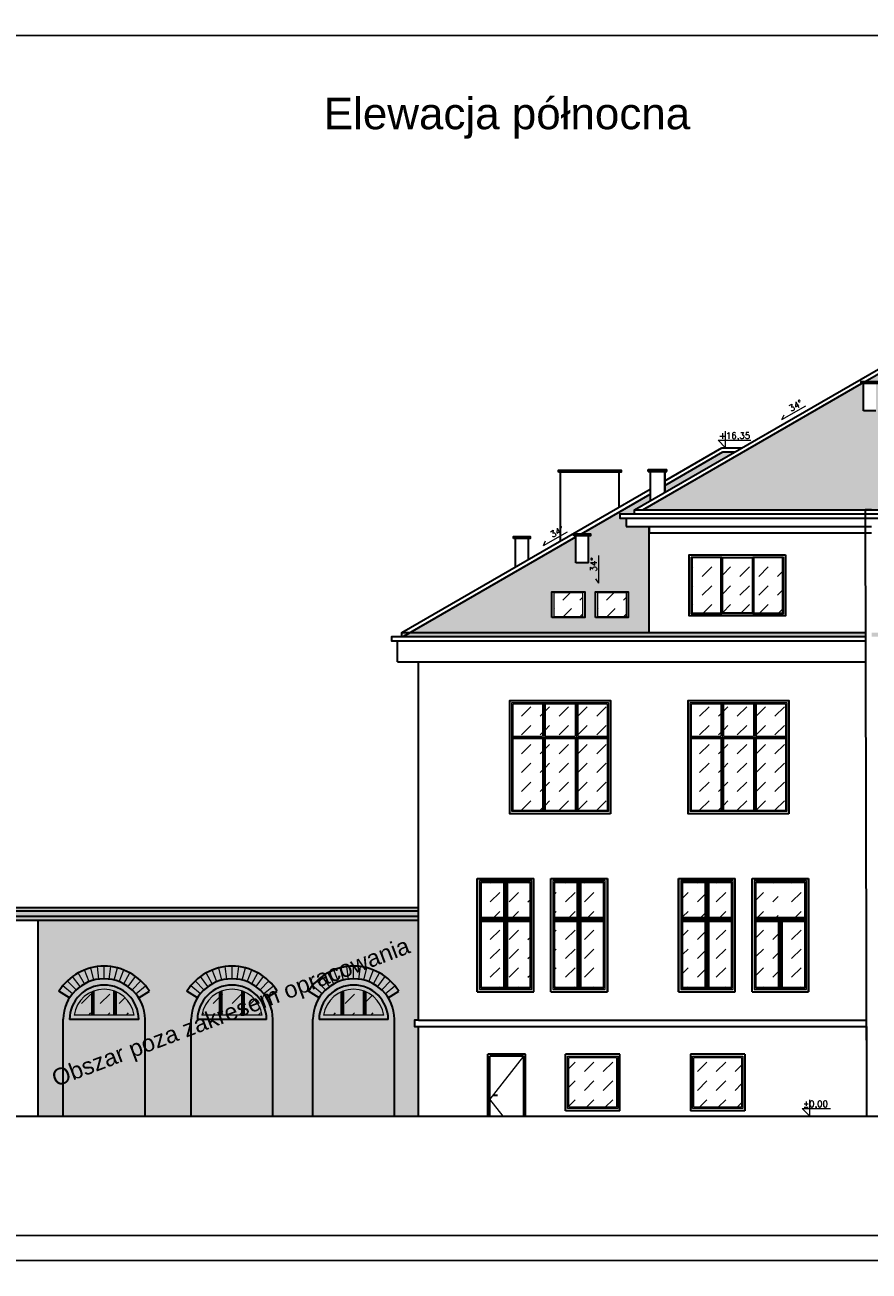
# Model space of a CAD drawing. Header units: millimetres. Extents: x 26456 to 42202, y 436 to 12316.
# Tile 28 of 36: x 37058 to 39071, y 6351 to 9321. Entities that reach past the tile are written whole.
import ezdxf

# ---------------------------------------------------------------- set-up
doc = ezdxf.new("R2010")
doc.units = ezdxf.units.MM
for name, color, linetype, lineweight in [('Blacharka', 122, 'Continuous', 15), ('G-ANNO-TTLB', 6, 'Continuous', 9), ('G-ANNO-TTLB-MEDM', 33, 'Continuous', 25), ('Stolarka okienna', 140, 'Continuous', 15), ('Wymiary', 7, 'Continuous', 9), ('Wypełnienie ścian', 22, 'Continuous', 9), ('Ściany', 22, 'Continuous', 30)]:
    doc.layers.add(name, color=color, linetype=linetype, lineweight=lineweight)
doc.styles.get("Standard").update_dxf_attribs({"font": 'arial.ttf'})
pattern_1 = [(45, (27795.717, -3096.114), (4e-15, 44.90128), [31.75, -31.75])]

msp = doc.modelspace()

# ---------------------------------------------------------------- hatches: boundary and pattern name
at = {"layer": 'Blacharka', "true_color": 0xc7c8ca}
h = msp.add_hatch(color=9, dxfattribs=at)
h.dxf.hatch_style = 1
h.paths.add_polyline_path([(39062.6, 7863.2), (39062.6, 7873.2), (37957, 7873.2), (37957, 7863.2)])
h.paths.add_polyline_path([(39747, 7873.2), (39747, 7863.2), (40837, 7863.2), (40837, 7873.2)])
h.paths.add_polyline_path([(39732, 7863.2), (39732, 7873.2), (39077, 7873.2), (39077, 7863.2)])
at = {"layer": 'Stolarka okienna'}
h = msp.add_hatch(dxfattribs=at)
h.set_pattern_fill('DASH', color=1, scale=10, angle=45)
h.set_pattern_definition([(45, (22598.74, 2035.274), (4e-15, 44.90128), [31.75, -31.75])])
h.paths.add_polyline_path([(38796, 8051.2), (38865, 8051.2), (38865, 7920.2), (38796, 7920.2)])
h.paths.add_polyline_path([(38722, 8051.2), (38792, 8051.2), (38792, 7920.2), (38722, 7920.2)])
h.paths.add_polyline_path([(38649, 8051.2), (38718, 8051.2), (38718, 7920.2), (38649, 7920.2)])
h = msp.add_hatch(dxfattribs=at)
h.set_pattern_fill('DASH', color=1, scale=10, angle=45)
h.set_pattern_definition([(45, (22616.315, 2465.56), (4e-15, 44.90128), [31.75, -31.75])])
h.paths.add_polyline_path([(38292.6, 7703.5), (38222.6, 7703.5), (38222.6, 7626.5), (38292.6, 7626.5)])
h.paths.add_polyline_path([(38370.6, 7703.5), (38298.6, 7703.5), (38298.6, 7626.5), (38370.6, 7626.5)])
h.paths.add_polyline_path([(38446.6, 7703.5), (38376.6, 7703.5), (38376.6, 7626.5), (38446.6, 7626.5)])
h.paths.add_polyline_path([(38292.6, 7620.5), (38222.6, 7620.5), (38222.6, 7449.5), (38292.6, 7449.5)])
h.paths.add_polyline_path([(38370.6, 7620.5), (38298.6, 7620.5), (38298.6, 7449.5), (38370.6, 7449.5)])
h.paths.add_polyline_path([(38446.6, 7620.5), (38376.6, 7620.5), (38376.6, 7449.5), (38446.6, 7449.5)])
h = msp.add_hatch(dxfattribs=at)
h.set_pattern_fill('DASH', color=1, scale=10, angle=45)
h.set_pattern_definition([(45, (23041.315, 2465.56), (4e-15, 44.90128), [31.75, -31.75])])
h.paths.add_polyline_path([(38717.6, 7703.5), (38647.6, 7703.5), (38647.6, 7626.5), (38717.6, 7626.5)])
h.paths.add_polyline_path([(38795.6, 7703.5), (38723.6, 7703.5), (38723.6, 7626.5), (38795.6, 7626.5)])
h.paths.add_polyline_path([(38871.6, 7703.5), (38801.6, 7703.5), (38801.6, 7626.5), (38871.6, 7626.5)])
h.paths.add_polyline_path([(38717.6, 7620.5), (38647.6, 7620.5), (38647.6, 7449.5), (38717.6, 7449.5)])
h.paths.add_polyline_path([(38795.6, 7620.5), (38723.6, 7620.5), (38723.6, 7449.5), (38795.6, 7449.5)])
h.paths.add_polyline_path([(38871.6, 7620.5), (38801.6, 7620.5), (38801.6, 7449.5), (38871.6, 7449.5)])
at = {"layer": 'Wymiary', "true_color": 0x000000}
h = msp.add_hatch(dxfattribs=at)
h.set_pattern_fill('AR-HBONE', color=18, scale=0.1)
h.paths.add_polyline_path([(39483.7, 8612.1), (39305.3, 8612.1), (39061.7, 8471.5), (39092.5, 8471.5), (39092.5, 8466.5), (39087.5, 8466.5), (39087.5, 8402.1), (39057.5, 8402.1), (39057.5, 8466.5), (39053, 8466.5), (38532, 8165.7), (39732, 8165.7), (39747, 8165.7), (40257, 8165.7)])
h.paths.add_polyline_path([(39114.5, 8316.1), (39114.5, 8466.5), (39109.5, 8466.5), (39109.5, 8471.5), (39149.5, 8471.5), (39149.5, 8466.5), (39144.5, 8466.5), (39144.5, 8316.1)], flags=16)
h.paths.add_polyline_path([(39172.2, 8360), (39172.2, 8421.9), (39250.2, 8421.9), (39250.2, 8360)], flags=16)
h.paths.add_polyline_path([(39177.2, 8361.8), (39177.2, 8420.1), (39245.2, 8420.1), (39245.2, 8361.8)], flags=0)
h.paths.add_polyline_path([(39172.2, 8434.6), (39172.2, 8496.5), (39250.2, 8496.5), (39250.2, 8434.6)], flags=16)
h.paths.add_polyline_path([(39177.2, 8436.4), (39177.2, 8494.7), (39245.2, 8494.7), (39245.2, 8436.4)], flags=0)
h.paths.add_polyline_path([(39275.2, 8360), (39275.2, 8421.9), (39353.2, 8421.9), (39353.2, 8360)], flags=16)
h.paths.add_polyline_path([(39280.2, 8361.8), (39280.2, 8420.1), (39348.2, 8420.1), (39348.2, 8361.8)], flags=0)
h.paths.add_polyline_path([(39378.2, 8360), (39378.2, 8421.9), (39456.2, 8421.9), (39456.2, 8360)], flags=16)
h.paths.add_polyline_path([(39383.2, 8361.8), (39383.2, 8420.1), (39451.2, 8420.1), (39451.2, 8361.8)], flags=0)
h.paths.add_polyline_path([(39378.2, 8434.6), (39378.2, 8496.5), (39456.2, 8496.5), (39456.2, 8434.6)], flags=16)
h.paths.add_polyline_path([(39383.2, 8436.4), (39383.2, 8494.7), (39451.2, 8494.7), (39451.2, 8436.4)], flags=0)
h.paths.add_polyline_path([(39649.5, 8316.1), (39649.5, 8466.5), (39644.5, 8466.5), (39644.5, 8471.5), (39684.5, 8471.5), (39684.5, 8466.5), (39679.5, 8466.5), (39679.5, 8316.1)], flags=16)
h.paths.add_polyline_path([(39480, 8300.8), (39480.6, 8339.7), (39458.1, 8340.1), (39457.5, 8301.1)], flags=24)
at = {"layer": 'Wypełnienie ścian', "true_color": 0x000000}
h = msp.add_hatch(dxfattribs=at)
h.set_pattern_fill('AR-HBONE', color=18, scale=0.1)
h.set_pattern_definition([(45, (22598.739, 2035.274), (1e-15, 14.36841), [30.48, -10.16]), (135, (22605.923, 2042.458), (1e-15, 14.36841), [30.48, -10.16])])
h.paths.add_polyline_path([(40360, 7908.8), (40360, 7970.7), (40438, 7970.7), (40438, 7908.8)], flags=16)
h.paths.add_polyline_path([(40480, 7908.8), (40480, 7970.7), (40558, 7970.7), (40558, 7908.8)], flags=16)
h.paths.add_polyline_path([(38315, 7908.8), (38315, 7970.7), (38393, 7970.7), (38393, 7908.8)], flags=16)
h.paths.add_polyline_path([(38419, 7908.8), (38419, 7970.7), (38497, 7970.7), (38497, 7908.8)], flags=16)
h.paths.add_polyline_path([(40241.9, 8202.4), (40241.9, 8185.9), (40277, 8165.7), (40277, 8155.7), (40312, 8155.7), (40312, 8145.7), (40297, 8145.7), (40297, 8125.7), (40242, 8125.7), (40242, 7873.2), (40812, 7873.2)])
h.paths.add_polyline_path([(40186.9, 8217.7), (40186.9, 8234.1), (40066.5, 8303.7), (40038, 8303.7)])
h.paths.add_polyline_path([(38584, 8223.7), (38584, 8207.3), (38751, 8303.7), (38722.5, 8303.7)])
h.paths.add_polyline_path([(38402, 8103.9), (38402, 8039.5), (38372, 8039.5), (38372, 8101.3), (37977, 7873.2), (38547, 7873.2), (38547, 8125.7), (38492, 8125.7), (38492, 8145.7), (38477, 8145.7), (38477, 8155.7), (38512, 8155.7), (38512, 8165.7), (38549, 8187.1), (38549, 8203.5), (38385.2, 8108.9), (38407, 8108.9), (38407, 8103.9)])
at = {"layer": 'Wypełnienie ścian'}
h = msp.add_hatch(dxfattribs=at)
h.set_pattern_fill('DASH', color=1, scale=9, angle=45)
h.set_pattern_definition([(45, (23429.266, 3303.321), (3e-15, 40.41115), [28.575, -28.575])])
h.paths.add_polyline_path([(38360.2, 7968.9), (38320, 7968.9), (38320, 7928.4), (38360.5, 7928.4)])
h.paths.add_polyline_path([(38388, 7968.9), (38360.5, 7968.9), (38360.5, 7928.4), (38388, 7928.4)])
h.paths.add_polyline_path([(38388, 7928.4), (38360.5, 7928.4), (38360.5, 7910.6), (38388, 7910.6)])
h.paths.add_polyline_path([(38360.5, 7928.4), (38320, 7928.4), (38320, 7910.6), (38360.5, 7910.6)])
h = msp.add_hatch(dxfattribs=at)
h.set_pattern_fill('DASH', color=1, scale=9, angle=45)
h.set_pattern_definition([(45, (23533.266, 3303.321), (3e-15, 40.41115), [28.575, -28.575])])
h.paths.add_polyline_path([(38464.2, 7968.9), (38424, 7968.9), (38424, 7928.4), (38464.5, 7928.4)])
h.paths.add_polyline_path([(38492, 7968.9), (38464.5, 7968.9), (38464.5, 7928.4), (38492, 7928.4)])
h.paths.add_polyline_path([(38492, 7928.4), (38464.5, 7928.4), (38464.5, 7910.6), (38492, 7910.6)])
h.paths.add_polyline_path([(38464.5, 7928.4), (38424, 7928.4), (38424, 7910.6), (38464.5, 7910.6)])
at = {"layer": 'Wypełnienie ścian', "true_color": 0x000000}
h = msp.add_hatch(dxfattribs=at)
h.set_pattern_fill('DASH', color=18, scale=10, angle=45)
h.set_pattern_definition(pattern_1)
h.paths.add_polyline_path([(38199.5, 7277.4), (38147, 7277.4), (38147, 7194.4), (38199.5, 7194.4)])
h.paths.add_polyline_path([(38199.5, 7184.4), (38147, 7184.4), (38147, 7027.4), (38199.5, 7027.4)])
h.paths.add_polyline_path([(38262, 7277.4), (38209.5, 7277.4), (38209.5, 7194.4), (38262, 7194.4)])
h.paths.add_polyline_path([(38262, 7184.4), (38209.5, 7184.4), (38209.5, 7027.4), (38262, 7027.4)])
h = msp.add_hatch(dxfattribs=at)
h.set_pattern_fill('DASH', color=18, scale=10, angle=45)
h.set_pattern_definition(pattern_1)
h.paths.add_polyline_path([(38374.5, 7277.4), (38322, 7277.4), (38322, 7194.4), (38374.5, 7194.4)])
h.paths.add_polyline_path([(38374.5, 7184.4), (38322, 7184.4), (38322, 7027.4), (38374.5, 7027.4)])
h.paths.add_polyline_path([(38437, 7277.4), (38384.5, 7277.4), (38384.5, 7194.4), (38437, 7194.4)])
h.paths.add_polyline_path([(38437, 7184.4), (38384.5, 7184.4), (38384.5, 7027.4), (38437, 7027.4)])
h = msp.add_hatch(dxfattribs=at)
h.set_pattern_fill('DASH', color=18, scale=10, angle=45)
h.set_pattern_definition(pattern_1)
h.paths.add_polyline_path([(38679.5, 7277.4), (38627, 7277.4), (38627, 7194.4), (38679.5, 7194.4)])
h.paths.add_polyline_path([(38679.5, 7184.4), (38627, 7184.4), (38627, 7027.4), (38679.5, 7027.4)])
h.paths.add_polyline_path([(38742, 7277.4), (38689.5, 7277.4), (38689.5, 7194.4), (38742, 7194.4)])
h.paths.add_polyline_path([(38742, 7184.4), (38689.5, 7184.4), (38689.5, 7027.4), (38742, 7027.4)])
h = msp.add_hatch(dxfattribs=at)
h.set_pattern_fill('DASH', color=18, scale=10, angle=45)
h.set_pattern_definition(pattern_1)
h.paths.add_polyline_path([(38854.5, 7277.4), (38802, 7277.4), (38802, 7194.4), (38854.5, 7194.4)])
h.paths.add_polyline_path([(38854.5, 7184.4), (38802, 7184.4), (38802, 7027.4), (38854.5, 7027.4)])
h.paths.add_polyline_path([(38917, 7277.4), (38864.5, 7277.4), (38864.5, 7194.4), (38917, 7194.4)])
h.paths.add_polyline_path([(38917, 7184.4), (38864.5, 7184.4), (38864.5, 7027.4), (38917, 7027.4)])
at = {"layer": 'Wypełnienie ścian', "true_color": 0xc7c8ca}
h = msp.add_hatch(color=9, dxfattribs=at)
h.dxf.hatch_style = 1
h.paths.add_polyline_path([(36802.2, 7217.7), (36522.2, 7217.7), (36522.2, 7209.7), (36802.2, 7209.7)])
h.paths.add_polyline_path([(36802.2, 7209.7), (36522.2, 7209.7), (36522.2, 7172.7), (36537.2, 7172.7), (36537.2, 7197.7), (36802.2, 7197.7)])
h.paths.add_polyline_path([(36802.2, 7197.7), (36537.2, 7197.7), (36537.2, 7187.7), (36802.2, 7187.7)], flags=17)
h.paths.add_polyline_path([(37997, 7197.7), (36802.2, 7197.7), (36802.2, 7187.7), (37997, 7187.7)])
h.paths.add_polyline_path([(37997, 7209.7), (36802.2, 7209.7), (36802.2, 7197.7), (37997, 7197.7)])
h.paths.add_polyline_path([(37997, 7217.7), (36802.2, 7217.7), (36802.2, 7209.7), (37997, 7209.7)])
h = msp.add_hatch(color=9, dxfattribs=at)
h.dxf.hatch_style = 1
h.paths.add_polyline_path([(37355, 7018.6), (37329.6, 7002.6, -0.138811), (37344.6, 6951.6), (37344.6, 6720.8), (37454.6, 6720.8), (37454.6, 6949.6, -0.144144), (37469.6, 7002.6), (37444.2, 7018.6, -0.551913), (37660, 7018.6), (37634.6, 7002.6, -0.138811), (37649.6, 6951.6), (37649.6, 6720.8), (37744.6, 6720.8), (37744.6, 6949.6, -0.144144), (37759.6, 7002.6), (37734.2, 7018.6, -0.551913), (37950, 7018.6), (37924.6, 7002.6, -0.138811), (37939.6, 6951.6), (37939.6, 6720.8), (37997, 6720.8), (37997, 6934.4), (37987, 6934.4), (37987, 6949.4), (37997, 6949.4), (37997, 7187.7), (37089.2, 7187.7), (37089.2, 6720.8), (37149.6, 6720.8), (37149.6, 6949.6, -0.144144), (37164.6, 7002.6), (37139.2, 7018.6, -0.551913)])
h.paths.add_polyline_path([(37344.6, 6951.6, 1), (37149.6, 6949.6), (37149.6, 6720.8), (37344.6, 6720.8)], flags=17)
h.paths.add_polyline_path([(37164.6, 6951.4, -0.990864), (37329.6, 6951.4)], flags=16)
h.paths.add_polyline_path([(37175.4, 6961.4, -0.861154), (37318.8, 6961.4)], flags=0)
h.paths.add_polyline_path([(37454.6, 6720.8), (37649.6, 6720.8), (37649.6, 6951.6, 1), (37454.6, 6949.6)], flags=17)
h.paths.add_polyline_path([(37469.6, 6951.4, -0.990864), (37634.6, 6951.4)], flags=16)
h.paths.add_polyline_path([(37480.4, 6961.4, -0.861154), (37623.8, 6961.4)], flags=0)
h.paths.add_polyline_path([(37744.6, 6720.8), (37939.6, 6720.8), (37939.6, 6951.6, 1), (37744.6, 6949.6)], flags=17)
h.paths.add_polyline_path([(37759.6, 6951.4, -0.990864), (37924.6, 6951.4)], flags=16)
h.paths.add_polyline_path([(37770.4, 6961.4, -0.861154), (37913.8, 6961.4)], flags=0)
h = msp.add_hatch(color=9, dxfattribs=at)
h.dxf.hatch_style = 1
h.paths.add_polyline_path([(37231.1, 7077.1, 0.03153), (37215.3, 7074.1), (37222.8, 7045, -0.03153), (37234.9, 7047.3)])
h.paths.add_polyline_path([(37247.1, 7078.1, 0.03153), (37231.1, 7077.1), (37234.9, 7047.3, -0.03153), (37247.1, 7048.1)])
h.paths.add_polyline_path([(37263.1, 7077.1, 0.03153), (37247.1, 7078.1), (37247.1, 7048.1, -0.03153), (37259.4, 7047.3)])
h.paths.add_polyline_path([(37278.9, 7074.1, 0.03153), (37263.1, 7077.1), (37259.4, 7047.3, -0.03153), (37271.4, 7045)])
h.paths.add_polyline_path([(37294.2, 7069.1, 0.03153), (37278.9, 7074.1), (37271.4, 7045, -0.03153), (37283.1, 7041.2)])
h.paths.add_polyline_path([(37308.7, 7062.2, 0.03153), (37294.2, 7069.1), (37283.1, 7041.2, -0.03153), (37294.2, 7036)])
h.paths.add_polyline_path([(37322.3, 7053.6, 0.03153), (37308.7, 7062.2), (37294.2, 7036, -0.03153), (37304.6, 7029.4)])
h.paths.add_polyline_path([(37334.6, 7043.3, 0.03153), (37322.3, 7053.6), (37304.6, 7029.4, -0.03153), (37314, 7021.5)])
h.paths.add_polyline_path([(37345.6, 7031.6, 0.03153), (37334.6, 7043.3), (37314, 7021.5, -0.03153), (37322.4, 7012.6)])
h.paths.add_polyline_path([(37355, 7018.6, 0.03153), (37345.6, 7031.6), (37322.4, 7012.6, -0.03153), (37329.6, 7002.6)])
h.paths.add_polyline_path([(37215.3, 7074.1, 0.03153), (37200, 7069.1), (37211.1, 7041.2, -0.03153), (37222.8, 7045)])
h.paths.add_polyline_path([(37200, 7069.1, 0.03153), (37185.5, 7062.2), (37200, 7036, -0.03153), (37211.1, 7041.2)])
h.paths.add_polyline_path([(37185.5, 7062.2, 0.031577), (37171.9, 7053.6), (37189.6, 7029.4, -0.031577), (37200, 7036)])
h.paths.add_polyline_path([(37171.9, 7053.6, 0.032255), (37159.3, 7043.1), (37180.2, 7021.5, -0.031483), (37189.6, 7029.4)])
h.paths.add_polyline_path([(37159.3, 7043.1, 0.030804), (37148.6, 7031.6), (37171.8, 7012.5, -0.031577), (37180.2, 7021.5)])
h.paths.add_polyline_path([(37148.6, 7031.6, 0.031483), (37139.2, 7018.6), (37164.6, 7002.6, -0.031483), (37171.8, 7012.5)])
h = msp.add_hatch(color=9, dxfattribs=at)
h.dxf.hatch_style = 1
h.paths.add_polyline_path([(37583.9, 7074.1, 0.03153), (37568.1, 7077.1), (37564.4, 7047.3, -0.03153), (37576.4, 7045)])
h.paths.add_polyline_path([(37568.1, 7077.1, 0.03153), (37552.1, 7078.1), (37552.1, 7048.1, -0.03153), (37564.4, 7047.3)])
h.paths.add_polyline_path([(37552.1, 7078.1, 0.03153), (37536.1, 7077.1), (37539.9, 7047.3, -0.03153), (37552.1, 7048.1)])
h.paths.add_polyline_path([(37536.1, 7077.1, 0.03153), (37520.3, 7074.1), (37527.8, 7045, -0.03153), (37539.9, 7047.3)])
h.paths.add_polyline_path([(37520.3, 7074.1, 0.03153), (37505, 7069.1), (37516.1, 7041.2, -0.03153), (37527.8, 7045)])
h.paths.add_polyline_path([(37505, 7069.1, 0.03153), (37490.5, 7062.2), (37505, 7036, -0.03153), (37516.1, 7041.2)])
h.paths.add_polyline_path([(37490.5, 7062.2, 0.031577), (37476.9, 7053.6), (37494.6, 7029.4, -0.031577), (37505, 7036)])
h.paths.add_polyline_path([(37476.9, 7053.6, 0.032255), (37464.3, 7043.1), (37485.2, 7021.5, -0.031483), (37494.6, 7029.4)])
h.paths.add_polyline_path([(37464.3, 7043.1, 0.030804), (37453.6, 7031.6), (37476.8, 7012.5, -0.031577), (37485.2, 7021.5)])
h.paths.add_polyline_path([(37453.6, 7031.6, 0.031483), (37444.2, 7018.6), (37469.6, 7002.6, -0.031483), (37476.8, 7012.5)])
h.paths.add_polyline_path([(37599.2, 7069.1, 0.03153), (37583.9, 7074.1), (37576.4, 7045, -0.03153), (37588.1, 7041.2)])
h.paths.add_polyline_path([(37613.7, 7062.2, 0.03153), (37599.2, 7069.1), (37588.1, 7041.2, -0.03153), (37599.2, 7036)])
h.paths.add_polyline_path([(37627.3, 7053.6, 0.03153), (37613.7, 7062.2), (37599.2, 7036, -0.03153), (37609.6, 7029.4)])
h.paths.add_polyline_path([(37639.6, 7043.3, 0.03153), (37627.3, 7053.6), (37609.6, 7029.4, -0.03153), (37619, 7021.5)])
h.paths.add_polyline_path([(37650.6, 7031.6, 0.03153), (37639.6, 7043.3), (37619, 7021.5, -0.03153), (37627.4, 7012.6)])
h.paths.add_polyline_path([(37650.6, 7031.6), (37627.4, 7012.6, -0.03153), (37634.6, 7002.6), (37660, 7018.6, 0.03153)])
h.paths.add_polyline_path([(37743.6, 7031.6, 0.031483), (37734.2, 7018.6), (37759.6, 7002.6, -0.031483), (37766.8, 7012.5)])
h.paths.add_polyline_path([(37754.3, 7043.1, 0.030804), (37743.6, 7031.6), (37766.8, 7012.5, -0.031577), (37775.2, 7021.5)])
h.paths.add_polyline_path([(37766.9, 7053.6, 0.032255), (37754.3, 7043.1), (37775.2, 7021.5, -0.031483), (37784.6, 7029.4)])
h.paths.add_polyline_path([(37780.5, 7062.2, 0.031577), (37766.9, 7053.6), (37784.6, 7029.4, -0.031577), (37795, 7036)])
h.paths.add_polyline_path([(37795, 7069.1, 0.03153), (37780.5, 7062.2), (37795, 7036, -0.03153), (37806.1, 7041.2)])
h.paths.add_polyline_path([(37810.3, 7074.1, 0.03153), (37795, 7069.1), (37806.1, 7041.2, -0.03153), (37817.8, 7045)])
h.paths.add_polyline_path([(37826.1, 7077.1, 0.03153), (37810.3, 7074.1), (37817.8, 7045, -0.03153), (37829.9, 7047.3)])
h.paths.add_polyline_path([(37858.1, 7077.1, 0.03153), (37842.1, 7078.1), (37842.1, 7048.1, -0.03153), (37854.4, 7047.3)])
h.paths.add_polyline_path([(37842.1, 7078.1, 0.03153), (37826.1, 7077.1), (37829.9, 7047.3, -0.03153), (37842.1, 7048.1)])
h.paths.add_polyline_path([(37873.9, 7074.1, 0.03153), (37858.1, 7077.1), (37854.4, 7047.3, -0.03153), (37866.4, 7045)])
h.paths.add_polyline_path([(37889.2, 7069.1, 0.03153), (37873.9, 7074.1), (37866.4, 7045, -0.03153), (37878.1, 7041.2)])
h.paths.add_polyline_path([(37903.7, 7062.2, 0.03153), (37889.2, 7069.1), (37878.1, 7041.2, -0.03153), (37889.2, 7036)])
h.paths.add_polyline_path([(37917.3, 7053.6, 0.03153), (37903.7, 7062.2), (37889.2, 7036, -0.03153), (37899.6, 7029.4)])
h.paths.add_polyline_path([(37929.6, 7043.3, 0.03153), (37917.3, 7053.6), (37899.6, 7029.4, -0.03153), (37909, 7021.5)])
h.paths.add_polyline_path([(37950, 7018.6, 0.03153), (37940.6, 7031.6), (37917.4, 7012.6, -0.03153), (37924.6, 7002.6)])
h.paths.add_polyline_path([(37940.6, 7031.6, 0.03153), (37929.6, 7043.3), (37909, 7021.5, -0.03153), (37917.4, 7012.6)])
h = msp.add_hatch(color=9, dxfattribs=at)
h.dxf.hatch_style = 1
h.paths.add_polyline_path([(37270.6, 7019.2, 0.166359), (37223.6, 7019.2), (37223.6, 6961.4), (37270.6, 6961.4)], flags=0)
h.paths.add_polyline_path([(37217.6, 6961.4), (37318.8, 6961.4, 0.495604), (37217.6, 7016.9)], flags=16)
h.paths.add_polyline_path([(37164.6, 6951.4), (37329.6, 6951.4, 0.990864)])
h.paths.add_polyline_path([(37175.4, 6961.4), (37318.8, 6961.4, 0.861154)], flags=16)
h.paths.add_polyline_path([(37469.6, 6951.4), (37634.6, 6951.4, 0.990864)])
h.paths.add_polyline_path([(37480.4, 6961.4), (37623.8, 6961.4, 0.861154)], flags=16)
h.paths.add_polyline_path([(37759.6, 6951.4), (37924.6, 6951.4, 0.990864)])
h.paths.add_polyline_path([(37770.4, 6961.4), (37913.8, 6961.4, 0.861154)], flags=16)
h = msp.add_hatch(color=9, dxfattribs=at)
h.dxf.hatch_style = 1
h.paths.add_polyline_path([(37217.6, 7016.9, 0.256204), (37175.4, 6961.4), (37217.6, 6961.4)])
h.paths.add_polyline_path([(37270.6, 7019.2, 0.166359), (37223.6, 7019.2), (37223.6, 6961.4), (37270.6, 6961.4)])
h.paths.add_polyline_path([(37276.6, 7016.9), (37276.6, 6961.4), (37318.8, 6961.4, 0.256204)])
h.paths.add_polyline_path([(37522.6, 7016.9, 0.256204), (37480.4, 6961.4), (37522.6, 6961.4)])
h.paths.add_polyline_path([(37575.6, 7019.2, 0.166359), (37528.6, 7019.2), (37528.6, 6961.4), (37575.6, 6961.4)])
h.paths.add_polyline_path([(37581.6, 7016.9), (37581.6, 6961.4), (37623.8, 6961.4, 0.256204)])
h.paths.add_polyline_path([(37812.6, 7016.9, 0.256204), (37770.4, 6961.4), (37812.6, 6961.4)])
h.paths.add_polyline_path([(37865.6, 7019.2, 0.166359), (37818.6, 7019.2), (37818.6, 6961.4), (37865.6, 6961.4)])
h.paths.add_polyline_path([(37885.9, 7008.4), (37871.6, 6994.1), (37871.6, 6961.4), (37913.8, 6961.4, 0.195738)])
h.paths.add_polyline_path([(37885.9, 7008.4, 0.057578), (37871.6, 7016.9), (37871.6, 6994.1)])
h = msp.add_hatch(color=9, dxfattribs=at)
h.dxf.hatch_style = 1
h.paths.add_polyline_path([(37223.6, 7019.2, 0.01102), (37220.6, 7018.1), (37220.6, 6961.4), (37223.6, 6961.4)])
h.paths.add_polyline_path([(37220.6, 7018.1, 0.011214), (37217.6, 7016.9), (37217.6, 6961.4), (37220.6, 6961.4)])
h.paths.add_polyline_path([(37273.6, 7018.1, 0.01102), (37270.6, 7019.2), (37270.6, 6961.4), (37273.6, 6961.4)])
h.paths.add_polyline_path([(37276.6, 7016.9, 0.011214), (37273.6, 7018.1), (37273.6, 6961.4), (37276.6, 6961.4)])
h.paths.add_polyline_path([(37525.6, 7018.1, 0.011214), (37522.6, 7016.9), (37522.6, 6961.4), (37525.6, 6961.4)])
h.paths.add_polyline_path([(37528.6, 7019.2, 0.01102), (37525.6, 7018.1), (37525.6, 6961.4), (37528.6, 6961.4)])
h.paths.add_polyline_path([(37581.6, 7016.9, 0.011214), (37578.6, 7018.1), (37578.6, 6961.4), (37581.6, 6961.4)])
h.paths.add_polyline_path([(37578.6, 7018.1, 0.01102), (37575.6, 7019.2), (37575.6, 6961.4), (37578.6, 6961.4)])
h.paths.add_polyline_path([(37815.6, 7018.1, 0.011214), (37812.6, 7016.9), (37812.6, 6961.4), (37815.6, 6961.4)])
h.paths.add_polyline_path([(37818.6, 7019.2, 0.01102), (37815.6, 7018.1), (37815.6, 6961.4), (37818.6, 6961.4)])
h.paths.add_polyline_path([(37868.6, 7018.1, 0.01102), (37865.6, 7019.2), (37865.6, 6961.4), (37868.6, 6961.4)])
h.paths.add_polyline_path([(37871.6, 7016.9, 0.011214), (37868.6, 7018.1), (37868.6, 6961.4), (37871.6, 6961.4)])
at = {"layer": 'Wypełnienie ścian', "true_color": 0x000000}
h = msp.add_hatch(dxfattribs=at)
h.set_pattern_fill('DASH', color=18, scale=10, angle=45)
h.set_pattern_definition(pattern_1)
h.paths.add_polyline_path([(38469, 6860.8), (38355, 6860.8), (38355, 6741.8), (38469, 6741.8)])
h.paths.add_polyline_path([(38766.9, 6860.8), (38652.9, 6860.8), (38653.2, 6741.8), (38767.2, 6742.1)])

# ---------------------------------------------------------------- linework, layer by layer
at = {"layer": 'G-ANNO-TTLB'}
for points in [[(42202.1, 9346.5), (35202.1, 9346.5), (35202.1, 6376.5), (42202.1, 6376.5)], [(41202.1, 6376.5), (35202.1, 6376.5), (35202.1, 3406.5), (41202.1, 3406.5)]]:
    msp.add_lwpolyline(points, close=True, dxfattribs=at)
at = {"layer": 'G-ANNO-TTLB-MEDM'}
msp.add_lwpolyline([(42142.1, 9296.5), (35262.1, 9296.5), (35262.1, 6436.5), (42142.1, 6436.5)], close=True, dxfattribs=at)
at = {"layer": 'Stolarka okienna'}
for p, q in [((38863.4, 8381), (38920.6, 8414)), ((38863.4, 8381), (38868.7, 8392.6)), ((38728.7, 8313.7), (38728.7, 8352.9)), ((38728.7, 8313.7), (38710.9, 8331.5)), ((38710.9, 8331.5), (38789.3, 8331.5)), ((38294.5, 8080.5), (38351.8, 8113.6)), ((38294.5, 8080.5), (38299.8, 8092.2)), ((38427.1, 7991), (38427.1, 8057)), ((38427.1, 7991), (38419.6, 8001.4)), ((38802, 7277.4), (38854.5, 7277.4)), ((38802, 7194.4), (38802, 7277.4)), ((38854.5, 7277.4), (38917, 7277.4)), ((38917, 7277.4), (38917, 7194.4)), ((38854.5, 7194.4), (38802, 7194.4)), ((38917, 7194.4), (38854.5, 7194.4)), ((37217.6, 6961.4), (37217.6, 7016.9)), ((37220.6, 6961.4), (37220.6, 7018.1)), ((37223.6, 6961.4), (37223.6, 7019.2)), ((37270.6, 6961.4), (37270.6, 7019.2)), ((37273.6, 6961.4), (37273.6, 7018.1)), ((37276.6, 6961.4), (37276.6, 7016.9)), ((37522.6, 6961.4), (37522.6, 7016.9)), ((37525.6, 6961.4), (37525.6, 7018.1)), ((37528.6, 6961.4), (37528.6, 7019.2)), ((37575.6, 6961.4), (37575.6, 7019.2)), ((37578.6, 6961.4), (37578.6, 7018.1)), ((37581.6, 6961.4), (37581.6, 7016.9)), ((37812.6, 6961.4), (37812.6, 7016.9)), ((37815.6, 6961.4), (37815.6, 7018.1)), ((37818.6, 6961.4), (37818.6, 7019.2)), ((37865.6, 6961.4), (37865.6, 7019.2)), ((37868.6, 6961.4), (37868.6, 7018.1)), ((37871.6, 6961.4), (37871.6, 7016.9)), ((38929.7, 6720.8), (38929.7, 6760)), ((38929.7, 6720.8), (38911.9, 6738.7)), ((38911.9, 6738.7), (38979, 6738.7))]:
    msp.add_line(p, q, dxfattribs=at)
at = {"layer": 'Stolarka okienna', "color": 1}
for points in [[(38867, 8053.2), (38867, 7918.2), (38647, 7918.2), (38647, 8053.2)], [(38718, 8051.2), (38649, 8051.2), (38649, 7920.2), (38718, 7920.2)], [(38722, 8051.2), (38792, 8051.2), (38792, 7920.2), (38722, 7920.2)], [(38865, 8051.2), (38796, 8051.2), (38796, 7920.2), (38865, 7920.2)], [(38320, 7910.6), (38320, 7968.9), (38388, 7968.9), (38388, 7910.6)], [(38424, 7910.6), (38424, 7968.9), (38492, 7968.9), (38492, 7910.6)], [(38449.6, 7446.5), (38219.6, 7446.5), (38219.6, 7706.5), (38449.6, 7706.5)], [(38446.6, 7449.5), (38222.6, 7449.5), (38222.6, 7703.5), (38446.6, 7703.5)], [(38874.6, 7446.5), (38644.6, 7446.5), (38644.6, 7706.5), (38874.6, 7706.5)], [(38871.6, 7449.5), (38647.6, 7449.5), (38647.6, 7703.5), (38871.6, 7703.5)]]:
    msp.add_lwpolyline(points, close=True, dxfattribs=at)
for points in [[(38720, 8053.2), (38647, 8053.2), (38647, 7918.2), (38720, 7918.2), (38720, 8053.2)], [(38720, 8053.2), (38720, 7918.2)], [(38720, 8053.2), (38794, 8053.2), (38794, 7918.2), (38720, 7918.2), (38720, 8053.2)], [(38794, 8053.2), (38794, 7918.2)], [(38867, 8053.2), (38794, 8053.2), (38794, 7918.2), (38867, 7918.2), (38867, 8053.2)], [(38292.6, 7706.5), (38292.6, 7626.5)], [(38295.6, 7706.5), (38295.6, 7446.5)], [(38298.6, 7706.5), (38298.6, 7626.5)], [(38370.6, 7706.5), (38370.6, 7626.5)], [(38373.6, 7706.5), (38373.6, 7446.5)], [(38376.6, 7706.5), (38376.6, 7626.5)], [(38717.6, 7706.5), (38717.6, 7626.5)], [(38720.6, 7706.5), (38720.6, 7446.5)], [(38723.6, 7706.5), (38723.6, 7626.5)], [(38795.6, 7706.5), (38795.6, 7626.5)], [(38798.6, 7706.5), (38798.6, 7446.5)], [(38801.6, 7706.5), (38801.6, 7626.5)], [(38222.6, 7626.5), (38292.6, 7626.5)], [(38222.6, 7623.5), (38295.6, 7623.5)], [(38222.6, 7620.5), (38292.6, 7620.5)], [(38292.6, 7620.5), (38292.6, 7446.5)], [(38295.6, 7623.5), (38446.6, 7623.5)], [(38298.6, 7626.5), (38370.6, 7626.5)], [(38298.6, 7620.5), (38298.6, 7446.5)], [(38298.6, 7620.5), (38370.6, 7620.5)], [(38370.6, 7620.5), (38370.6, 7446.5)], [(38376.6, 7626.5), (38446.6, 7626.5)], [(38376.6, 7620.5), (38376.6, 7446.5)], [(38376.6, 7620.5), (38446.6, 7620.5)], [(38647.6, 7626.5), (38717.6, 7626.5)], [(38647.6, 7623.5), (38720.6, 7623.5)], [(38647.6, 7620.5), (38717.6, 7620.5)], [(38717.6, 7620.5), (38717.6, 7446.5)], [(38720.6, 7623.5), (38871.6, 7623.5)], [(38723.6, 7626.5), (38795.6, 7626.5)], [(38723.6, 7620.5), (38723.6, 7446.5)], [(38723.6, 7620.5), (38795.6, 7620.5)], [(38795.6, 7620.5), (38795.6, 7446.5)], [(38801.6, 7626.5), (38871.6, 7626.5)], [(38801.6, 7620.5), (38801.6, 7446.5)], [(38801.6, 7620.5), (38871.6, 7620.5)]]:
    msp.add_lwpolyline(points, dxfattribs=at)
at = {"layer": 'Stolarka okienna'}
for points in [[(38137, 7287.4), (38137, 7017.4), (38272, 7017.4), (38272, 7287.4), (38137, 7287.4)], [(38145, 7279.4), (38201.5, 7279.4), (38201.5, 7192.4), (38145, 7192.4), (38145, 7279.4)], [(38201.5, 7279.4), (38201.5, 7025.4)], [(38204.5, 7279.4), (38204.5, 7025.4)], [(38207.5, 7279.4), (38207.5, 7025.4)], [(38207.5, 7279.4), (38264, 7279.4), (38264, 7192.4), (38207.5, 7192.4), (38207.5, 7279.4)], [(38312, 7287.4), (38312, 7017.4), (38447, 7017.4), (38447, 7287.4), (38312, 7287.4)], [(38320, 7279.4), (38376.5, 7279.4), (38376.5, 7192.4), (38320, 7192.4), (38320, 7279.4)], [(38320, 7279.4), (38376.5, 7279.4), (38376.5, 7192.4), (38320, 7192.4), (38320, 7279.4)], [(38376.5, 7279.4), (38376.5, 7025.4)], [(38376.5, 7279.4), (38376.5, 7025.4)], [(38379.5, 7279.4), (38379.5, 7025.4)], [(38379.5, 7279.4), (38379.5, 7025.4)], [(38379.5, 7279.4), (38379.5, 7025.4)], [(38382.5, 7279.4), (38382.5, 7025.4)], [(38382.5, 7279.4), (38439, 7279.4), (38439, 7192.4), (38382.5, 7192.4), (38382.5, 7279.4)], [(38382.5, 7279.4), (38382.5, 7025.4)], [(38382.5, 7279.4), (38439, 7279.4), (38439, 7192.4), (38382.5, 7192.4), (38382.5, 7279.4)], [(38617, 7287.4), (38617, 7017.4), (38752, 7017.4), (38752, 7287.4), (38617, 7287.4)], [(38625, 7279.4), (38681.5, 7279.4), (38681.5, 7192.4), (38625, 7192.4), (38625, 7279.4)], [(38625, 7279.4), (38681.5, 7279.4), (38681.5, 7192.4), (38625, 7192.4), (38625, 7279.4)], [(38681.5, 7279.4), (38681.5, 7025.4)], [(38681.5, 7279.4), (38681.5, 7025.4)], [(38684.5, 7279.4), (38684.5, 7025.4)], [(38684.5, 7279.4), (38684.5, 7025.4)], [(38684.5, 7279.4), (38684.5, 7025.4)], [(38687.5, 7279.4), (38687.5, 7025.4)], [(38687.5, 7279.4), (38744, 7279.4), (38744, 7192.4), (38687.5, 7192.4), (38687.5, 7279.4)], [(38687.5, 7279.4), (38687.5, 7025.4)], [(38687.5, 7279.4), (38744, 7279.4), (38744, 7192.4), (38687.5, 7192.4), (38687.5, 7279.4)], [(38792, 7287.4), (38792, 7017.4), (38927, 7017.4), (38927, 7287.4), (38792, 7287.4)], [(38800, 7279.4), (38856.5, 7279.4), (38856.5, 7279.4)], [(38856.5, 7192.4), (38800, 7192.4), (38800, 7279.4)], [(38800, 7279.4), (38856.5, 7279.4), (38856.5, 7279.4)], [(38856.5, 7192.4), (38800, 7192.4), (38800, 7279.4)], [(38856.5, 7279.4), (38856.5, 7279.4)], [(38856.5, 7279.4), (38856.5, 7279.4)], [(38862.5, 7279.4), (38919, 7279.4), (38919, 7192.4), (38862.5, 7192.4)], [(38862.5, 7279.4), (38919, 7279.4), (38919, 7192.4), (38862.5, 7192.4)], [(38145, 7192.4), (38264, 7192.4)], [(38145, 7189.4), (38264, 7189.4)], [(38320, 7192.4), (38439, 7192.4)], [(38320, 7192.4), (38439, 7192.4)], [(38320, 7189.4), (38439, 7189.4)], [(38320, 7189.4), (38439, 7189.4)], [(38320, 7189.4), (38439, 7189.4)], [(38625, 7192.4), (38744, 7192.4)], [(38625, 7192.4), (38744, 7192.4)], [(38625, 7189.4), (38744, 7189.4)], [(38625, 7189.4), (38744, 7189.4)], [(38625, 7189.4), (38744, 7189.4)], [(38800, 7192.4), (38919, 7192.4)], [(38800, 7192.4), (38919, 7192.4)], [(38800, 7189.4), (38919, 7189.4)], [(38800, 7189.4), (38919, 7189.4)], [(38800, 7189.4), (38919, 7189.4)], [(38145, 7186.4), (38264, 7186.4)], [(38145, 7186.4), (38201.5, 7186.4), (38201.5, 7025.4), (38145, 7025.4), (38145, 7186.4)], [(38207.5, 7186.4), (38264, 7186.4), (38264, 7025.4), (38207.5, 7025.4), (38207.5, 7186.4)], [(38320, 7186.4), (38439, 7186.4)], [(38320, 7186.4), (38376.5, 7186.4), (38376.5, 7025.4), (38320, 7025.4), (38320, 7186.4)], [(38320, 7186.4), (38439, 7186.4)], [(38320, 7186.4), (38376.5, 7186.4), (38376.5, 7025.4), (38320, 7025.4), (38320, 7186.4)], [(38382.5, 7186.4), (38439, 7186.4), (38439, 7025.4), (38382.5, 7025.4), (38382.5, 7186.4)], [(38382.5, 7186.4), (38439, 7186.4), (38439, 7025.4), (38382.5, 7025.4), (38382.5, 7186.4)], [(38625, 7186.4), (38744, 7186.4)], [(38625, 7186.4), (38681.5, 7186.4), (38681.5, 7025.4), (38625, 7025.4), (38625, 7186.4)], [(38625, 7186.4), (38744, 7186.4)], [(38625, 7186.4), (38681.5, 7186.4), (38681.5, 7025.4), (38625, 7025.4), (38625, 7186.4)], [(38687.5, 7186.4), (38744, 7186.4), (38744, 7025.4), (38687.5, 7025.4), (38687.5, 7186.4)], [(38687.5, 7186.4), (38744, 7186.4), (38744, 7025.4), (38687.5, 7025.4), (38687.5, 7186.4)], [(38800, 7186.4), (38919, 7186.4)], [(38800, 7186.4), (38856.5, 7186.4), (38856.5, 7025.4), (38800, 7025.4), (38800, 7186.4)], [(38800, 7186.4), (38919, 7186.4)], [(38800, 7186.4), (38856.5, 7186.4), (38856.5, 7025.4), (38800, 7025.4), (38800, 7186.4)], [(38856.5, 7186.4), (38856.5, 7025.4)], [(38856.5, 7186.4), (38856.5, 7025.4)], [(38859.5, 7186.4), (38859.5, 7025.4)], [(38859.5, 7186.4), (38859.5, 7025.4)], [(38859.5, 7186.4), (38859.5, 7025.4)], [(38862.5, 7186.4), (38862.5, 7025.4)], [(38862.5, 7186.4), (38919, 7186.4), (38919, 7025.4), (38862.5, 7025.4), (38862.5, 7186.4)], [(38862.5, 7186.4), (38862.5, 7025.4)], [(38862.5, 7186.4), (38919, 7186.4), (38919, 7025.4), (38862.5, 7025.4), (38862.5, 7186.4)], [(37318.8, 6961.4), (37175.4, 6961.4)], [(37623.8, 6961.4), (37480.4, 6961.4)], [(37913.8, 6961.4), (37770.4, 6961.4)], [(38347, 6868.8), (38477, 6868.8), (38477, 6733.8), (38347, 6733.8), (38347, 6868.8)], [(38644.9, 6868.8), (38774.9, 6868.8), (38775.2, 6734.1), (38645.2, 6733.8), (38644.9, 6868.8)]]:
    msp.add_lwpolyline(points, dxfattribs=at)
for points in [[(38142, 7282.4), (38142, 7022.4), (38267, 7022.4), (38267, 7282.4)], [(38145, 7279.4), (38145, 7025.4), (38264, 7025.4), (38264, 7279.4)], [(38147, 7277.4), (38199.5, 7277.4), (38199.5, 7194.4), (38147, 7194.4)], [(38209.5, 7277.4), (38262, 7277.4), (38262, 7194.4), (38209.5, 7194.4)], [(38317, 7282.4), (38317, 7022.4), (38442, 7022.4), (38442, 7282.4)], [(38320, 7279.4), (38320, 7025.4), (38439, 7025.4), (38439, 7279.4)], [(38322, 7277.4), (38374.5, 7277.4), (38374.5, 7194.4), (38322, 7194.4)], [(38384.5, 7277.4), (38437, 7277.4), (38437, 7194.4), (38384.5, 7194.4)], [(38622, 7282.4), (38622, 7022.4), (38747, 7022.4), (38747, 7282.4)], [(38625, 7279.4), (38625, 7025.4), (38744, 7025.4), (38744, 7279.4)], [(38627, 7277.4), (38679.5, 7277.4), (38679.5, 7194.4), (38627, 7194.4)], [(38689.5, 7277.4), (38742, 7277.4), (38742, 7194.4), (38689.5, 7194.4)], [(38797, 7282.4), (38797, 7022.4), (38922, 7022.4), (38922, 7282.4)], [(38800, 7279.4), (38800, 7025.4), (38919, 7025.4), (38919, 7279.4)], [(38147, 7184.4), (38199.5, 7184.4), (38199.5, 7027.4), (38147, 7027.4)], [(38209.5, 7184.4), (38262, 7184.4), (38262, 7027.4), (38209.5, 7027.4)], [(38322, 7184.4), (38374.5, 7184.4), (38374.5, 7027.4), (38322, 7027.4)], [(38384.5, 7184.4), (38437, 7184.4), (38437, 7027.4), (38384.5, 7027.4)], [(38627, 7184.4), (38679.5, 7184.4), (38679.5, 7027.4), (38627, 7027.4)], [(38689.5, 7184.4), (38742, 7184.4), (38742, 7027.4), (38689.5, 7027.4)], [(38802, 7184.4), (38854.5, 7184.4), (38854.5, 7027.4), (38802, 7027.4)], [(38864.5, 7184.4), (38917, 7184.4), (38917, 7027.4), (38864.5, 7027.4)], [(38352, 6863.8), (38472, 6863.8), (38472, 6738.8), (38352, 6738.8)], [(38355, 6860.8), (38469, 6860.8), (38469, 6741.8), (38355, 6741.8)], [(38649.9, 6863.8), (38769.9, 6863.8), (38770.2, 6739.1), (38650.2, 6738.8)], [(38652.9, 6860.8), (38766.9, 6860.8), (38767.2, 6742.1), (38653.2, 6741.8)]]:
    msp.add_lwpolyline(points, close=True, dxfattribs=at)
for centre in [(37247.1, 6950.6), (37552.1, 6950.6), (37842.1, 6950.6)]:
    msp.add_arc(centre, 72.5, 8.533, 171.467, dxfattribs=at)
at = {"layer": 'Wypełnienie ścian', "color": 18, "true_color": 0x000000}
for p, q in [((37211.1, 7041.2), (37200, 7069.1)), ((37234.9, 7047.3), (37231.1, 7077.1)), ((37259.4, 7047.3), (37263.1, 7077.1)), ((37283.1, 7041.2), (37294.2, 7069.1)), ((37516.1, 7041.2), (37505, 7069.1)), ((37539.9, 7047.3), (37536.1, 7077.1)), ((37564.4, 7047.3), (37568.1, 7077.1)), ((37588.1, 7041.2), (37599.2, 7069.1)), ((37806.1, 7041.2), (37795, 7069.1)), ((37829.9, 7047.3), (37826.1, 7077.1)), ((37854.4, 7047.3), (37858.1, 7077.1)), ((37878.1, 7041.2), (37889.2, 7069.1)), ((37189.6, 7029.4), (37171.9, 7053.6)), ((37304.6, 7029.4), (37322.3, 7053.6)), ((37494.6, 7029.4), (37476.9, 7053.6)), ((37609.6, 7029.4), (37627.3, 7053.6)), ((37784.6, 7029.4), (37766.9, 7053.6)), ((37899.6, 7029.4), (37917.3, 7053.6)), ((37171.8, 7012.5), (37148.6, 7031.6)), ((37322.4, 7012.6), (37345.6, 7031.6)), ((37476.8, 7012.5), (37453.6, 7031.6)), ((37627.4, 7012.6), (37650.6, 7031.6)), ((37766.8, 7012.5), (37743.6, 7031.6)), ((37917.4, 7012.6), (37940.6, 7031.6))]:
    msp.add_line(p, q, dxfattribs=at)
at = {"layer": 'Wypełnienie ścian', "color": 18, "linetype": 'Continuous', "true_color": 0x000000}
for p, q in [((37193.1, 6989.1), (37215.5, 7011.5)), ((37238, 6989.1), (37260.4, 7011.5)), ((37528.6, 7010.3), (37529.8, 7011.5)), ((37552.3, 6989.1), (37574.7, 7011.5)), ((37821.7, 6989.1), (37844.1, 7011.5)), ((37282.9, 6989.1), (37297, 7003.2)), ((37507.4, 6989.1), (37522.6, 7004.3)), ((37597.2, 6989.1), (37606.6, 6998.5)), ((37871.6, 6994.1), (37885.9, 7008.4)), ((37210.3, 6961.4), (37215.5, 6966.6)), ((37255.2, 6961.4), (37260.4, 6966.6)), ((37300.1, 6961.4), (37305.3, 6966.6)), ((37480.5, 6962.2), (37484.9, 6966.6)), ((37528.6, 6965.4), (37529.8, 6966.6)), ((37569.5, 6961.4), (37574.7, 6966.6)), ((37614.4, 6961.4), (37619.6, 6966.6)), ((37794, 6961.4), (37799.2, 6966.6)), ((37838.9, 6961.4), (37844.1, 6966.6)), ((37883.8, 6961.4), (37889, 6966.6))]:
    msp.add_line(p, q, dxfattribs=at)
at = {"layer": 'Wypełnienie ścian'}
for p in [(38247, 6863.8), (38198.5, 6720.8)]:
    msp.add_line(p, (38167, 6761.2), dxfattribs=at)
at = {"layer": 'Wypełnienie ścian', "color": 18, "true_color": 0x000000}
for points in [[(37222.8, 7045), (37215.3, 7074.1)], [(37247.1, 7048.1), (37247.1, 7078.1)], [(37271.4, 7045), (37278.9, 7074.1)], [(37527.8, 7045), (37520.3, 7074.1)], [(37552.1, 7048.1), (37552.1, 7078.1)], [(37576.4, 7045), (37583.9, 7074.1)], [(37817.8, 7045), (37810.3, 7074.1)], [(37842.1, 7048.1), (37842.1, 7078.1)], [(37866.4, 7045), (37873.9, 7074.1)], [(37180.2, 7021.5), (37159.3, 7043.1)], [(37200, 7036), (37185.5, 7062.2)], [(37294.2, 7036), (37308.7, 7062.2)], [(37314, 7021.5), (37334.6, 7043.3)], [(37485.2, 7021.5), (37464.3, 7043.1)], [(37505, 7036), (37490.5, 7062.2)], [(37599.2, 7036), (37613.7, 7062.2)], [(37619, 7021.5), (37639.6, 7043.3)], [(37775.2, 7021.5), (37754.3, 7043.1)], [(37795, 7036), (37780.5, 7062.2)], [(37889.2, 7036), (37903.7, 7062.2)], [(37909, 7021.5), (37929.6, 7043.3)]]:
    msp.add_lwpolyline(points, dxfattribs=at)
at = {"layer": 'Ściany'}
for p, q in [((38512, 8165.7), (39302.6, 8622.1)), ((39061.7, 8471.5), (39305.3, 8612.1)), ((38532, 8165.7), (39053, 8466.5)), ((39057.5, 8402.1), (39057.5, 8466.5)), ((39087.5, 8402.1), (39057.5, 8402.1)), ((38719.9, 8313.7), (38768.3, 8313.7)), ((38722.5, 8303.7), (38751, 8303.7)), ((38544, 8257.3), (38544, 8262.3)), ((38544, 8262.3), (38589, 8262.3)), ((38544, 8257.3), (38589, 8257.3)), ((38549, 8257.3), (38549, 8187.1)), ((38584, 8257.3), (38584, 8207.3)), ((38584, 8207.3), (38584, 8257.3)), ((38589, 8257.3), (38589, 8262.3)), ((38335.3, 8091.7), (38335.3, 8255.6)), ((38475.3, 8172.5), (38475.3, 8255.6)), ((38228.3, 8029.9), (38228.3, 8097.2)), ((38258.3, 8097.2), (38258.3, 8047.2)), ((38372, 8039.5), (38372, 8103.9)), ((38402, 8039.5), (38402, 8103.9)), ((38402, 8039.5), (38372, 8039.5)), ((37947, 7803.2), (37947, 7853.2)), ((37089.2, 7187.7), (37089.2, 6720.8)), ((39064.7, 6934.4), (39065.2, 6720.8)), ((38167, 6720.8), (38167, 6863.7)), ((38247, 6863.8), (38247, 6720.8)), ((38644.9, 6868.8), (38645.2, 6733.8)), ((38774.9, 6868.8), (38775.2, 6733.8)), ((38173.8, 6770.9), (38184.7, 6770.9)), ((38645.2, 6720.8), (38645.2, 6719.8)), ((38775.2, 6720.8), (38775.2, 6720.1))]:
    msp.add_line(p, q, dxfattribs=at)
for points in [[(39052.5, 8466.5), (39052.5, 8471.5), (39092.5, 8471.5), (39092.5, 8466.5)], [(38330.3, 8255.6), (38330.3, 8260.6), (38480.3, 8260.6), (38480.3, 8255.6)], [(38367, 8103.9), (38367, 8108.9), (38407, 8108.9), (38407, 8103.9)], [(38223.3, 8097.2), (38223.3, 8102.2), (38263.3, 8102.2), (38263.3, 8097.2)]]:
    msp.add_lwpolyline(points, close=True, dxfattribs=at)
for points in [[(38584, 8235.2), (38719.9, 8313.7)], [(38584, 8223.7), (38722.5, 8303.7)], [(37957, 7873.2), (38549, 8215)], [(38385.2, 8108.9), (38549, 8203.5)], [(39732, 8155.7), (38477, 8155.7), (38477, 8145.7), (39732, 8145.7)], [(38492, 8145.7), (39077, 8145.7)], [(38492, 8145.7), (38492, 8125.7)], [(38512, 8155.7), (38512, 8165.7), (39732, 8165.7)], [(39077, 8165.7), (39062, 8165.7), (39065.2, 6720.8)], [(38492, 8125.7), (39077, 8125.7)], [(38547, 7873.2), (38547, 8125.7)], [(38547, 8125.7), (38547, 8110.7), (39077, 8110.7)], [(37962, 7864.6), (38372, 8101.3)], [(39062.6, 7863.2), (37957, 7863.2), (37957, 7873.2), (39062.6, 7873.2)], [(39062.6, 7863.2), (37947, 7863.2), (37932, 7863.2), (37932, 7853.2), (37947, 7853.2)], [(37947, 7853.2), (39062.6, 7853.2)], [(37947, 7853.2), (39062.6, 7853.2)], [(37947, 7803.2), (37947, 7853.2)], [(39061.8, 7853.2), (39062.6, 7853.2)], [(37947, 7803.2), (39062.7, 7803.2)], [(37947, 7803.2), (39062.7, 7803.2)], [(37997, 6949.4), (37997, 7803.2)], [(38137, 7017.4), (38137, 7287.4)], [(38137, 7287.4), (38272, 7287.4)], [(38137, 7287.4), (38137, 7017.4)], [(38272, 7017.4), (38272, 7287.4)], [(38312, 7017.4), (38312, 7287.4)], [(38312, 7287.4), (38447, 7287.4)], [(38447, 7017.4), (38447, 7287.4)], [(38447, 7287.4), (38447, 7017.4)], [(38617, 7017.4), (38617, 7287.4)], [(38617, 7287.4), (38752, 7287.4)], [(38617, 7287.4), (38617, 7017.4)], [(38752, 7017.4), (38752, 7287.4)], [(38792, 7017.4), (38792, 7287.4)], [(38792, 7287.4), (38927, 7287.4)], [(38927, 7017.4), (38927, 7287.4)], [(38927, 7287.4), (38927, 7017.4)], [(36802.2, 7217.7), (37997, 7217.7)], [(36802.2, 7209.7), (37997, 7209.7)], [(36802.2, 7197.7), (37997, 7197.7)], [(36802.2, 7187.7), (37997, 7187.7)], [(37164.6, 7002.6), (37139.2, 7018.6)], [(37164.6, 7002.6), (37139.2, 7018.6)], [(37329.6, 7002.6), (37355, 7018.6)], [(37329.6, 7002.6), (37355, 7018.6)], [(37469.6, 7002.6), (37444.2, 7018.6)], [(37469.6, 7002.6), (37444.2, 7018.6)], [(37634.6, 7002.6), (37660, 7018.6)], [(37634.6, 7002.6), (37660, 7018.6)], [(37759.6, 7002.6), (37734.2, 7018.6)], [(37924.6, 7002.6), (37950, 7018.6)], [(38137, 7017.4), (38272, 7017.4)], [(38312, 7017.4), (38447, 7017.4)], [(38617, 7017.4), (38752, 7017.4)], [(38792, 7017.4), (38927, 7017.4)], [(37149.6, 6720.8), (37149.6, 6951.6)], [(37329.6, 6951.4), (37164.6, 6951.4)], [(37344.6, 6720.8), (37344.6, 6951.6)], [(37454.6, 6720.8), (37454.6, 6951.6)], [(37634.6, 6951.4), (37469.6, 6951.4)], [(37649.6, 6720.8), (37649.6, 6951.6)], [(37744.6, 6720.8), (37744.6, 6951.6)], [(37924.6, 6951.4), (37759.6, 6951.4)], [(37939.6, 6720.8), (37939.6, 6951.6)], [(37997, 6949.4), (37987, 6949.4), (37987, 6934.4), (37997, 6934.4)], [(37997, 6949.4), (39064.7, 6949.4)], [(37997, 6720.8), (37997, 6934.4)], [(37997, 6934.4), (39064.7, 6934.4)], [(37997, 6720.8), (37997, 6934.4)], [(38162, 6720.8), (38162, 6868.8)], [(38252, 6868.8), (38162, 6868.8)], [(38247, 6863.8), (38167, 6863.7)], [(38252, 6720.8), (38252, 6868.8)], [(38347, 6733.8), (38347, 6868.8)], [(38477, 6868.8), (38347, 6868.8)], [(38477, 6733.8), (38477, 6868.8)], [(38774.9, 6868.8), (38644.9, 6868.8)], [(35371.5, 6720.8), (40944.4, 6720.8)], [(38477, 6733.8), (38347, 6733.8)], [(38774.9, 6733.8), (38644.9, 6733.8)]]:
    msp.add_lwpolyline(points, dxfattribs=at)
at = {"layer": 'Ściany', "color": 1}
for points in [[(38872, 8058.2), (38872, 7913.2), (38642, 7913.2), (38642, 8058.2), (38872, 8058.2)], [(38454.6, 7441.5), (38214.6, 7441.5), (38214.6, 7711.5), (38454.6, 7711.5), (38454.6, 7441.5)], [(38879.6, 7441.5), (38639.6, 7441.5), (38639.6, 7711.5), (38879.6, 7711.5), (38879.6, 7441.5)]]:
    msp.add_lwpolyline(points, dxfattribs=at)
for points in [[(38315, 7908.8), (38315, 7970.7), (38393, 7970.7), (38393, 7908.8)], [(38419, 7908.8), (38419, 7970.7), (38497, 7970.7), (38497, 7908.8)]]:
    msp.add_lwpolyline(points, close=True, dxfattribs=at)
at = {"layer": 'Ściany'}
for centre, radius, start, end in [((37247.1, 6950.6), 127.5, 32.2103, 147.7897), ((37247.1, 6950.6), 127.5, 32.2103, 147.7897), ((37552.1, 6950.6), 127.5, 32.2103, 147.7897), ((37552.1, 6950.6), 127.5, 32.2103, 147.7897), ((37842.1, 6950.6), 127.5, 32.2103, 147.7897), ((37247.1, 6950.6), 97.5, 0.5992, 179.4008), ((37247.1, 6950.6), 97.5, 0.5992, 179.4008), ((37552.1, 6950.6), 97.5, 0.5992, 179.4008), ((37552.1, 6950.6), 97.5, 0.5992, 179.4008), ((37842.1, 6950.6), 97.5, 0.5992, 179.4008), ((37247.1, 6950.6), 82.5, 0.5258, 179.4742), ((37247.1, 6950.6), 82.5, 0.5258, 179.4742), ((37552.1, 6950.6), 82.5, 0.5258, 179.4742), ((37552.1, 6950.6), 82.5, 0.5258, 179.4742), ((37842.1, 6950.6), 82.5, 0.5258, 179.4742), ((37842.1, 6950.6), 82.5, 0.5258, 179.4742)]:
    msp.add_arc(centre, radius, start, end, dxfattribs=at)

# ---------------------------------------------------------------- texts
at = {"layer": 'Stolarka okienna', "char_height": 15, "attachment_point": 1}
for insert, rotation in [((38877.6, 8412.5), 29.1217), ((38308.7, 8112), 29.1217), ((38406.9, 8019), 89.1217)]:
    msp.add_mtext('{\\Fsimplex|c0;34%%D}', dxfattribs=dict(at, insert=insert, rotation=rotation))
for s, insert in [('{\\Fsimplex|c238;+16,35}', (38712.9, 8350.3)), ('{\\Fsimplex|c0;%%P\\Fsimplex|c238;0,00}', (38913.9, 6757.4))]:
    msp.add_mtext(s, dxfattribs=dict(at, insert=insert))
at = {"layer": 'Wypełnienie ścian', "insert": (37770.9, 9147.9), "char_height": 75, "attachment_point": 1}
msp.add_mtext_dynamic_manual_height_columns('Elewacja północna', width=1611.622, gutter_width=12.5, heights=[0], dxfattribs=at)
at = {"layer": 'Wypełnienie ścian', "color": 18, "true_color": 0x000000, "insert": (37117.7, 6827.6), "char_height": 40, "attachment_point": 1, "rotation": 20.7176}
msp.add_mtext_dynamic_manual_height_columns('{\\C1;Obszar poza zakresem opracowania}', width=2415.327, gutter_width=12.5, heights=[0], dxfattribs=at)

doc.saveas('drawing.dxf')
